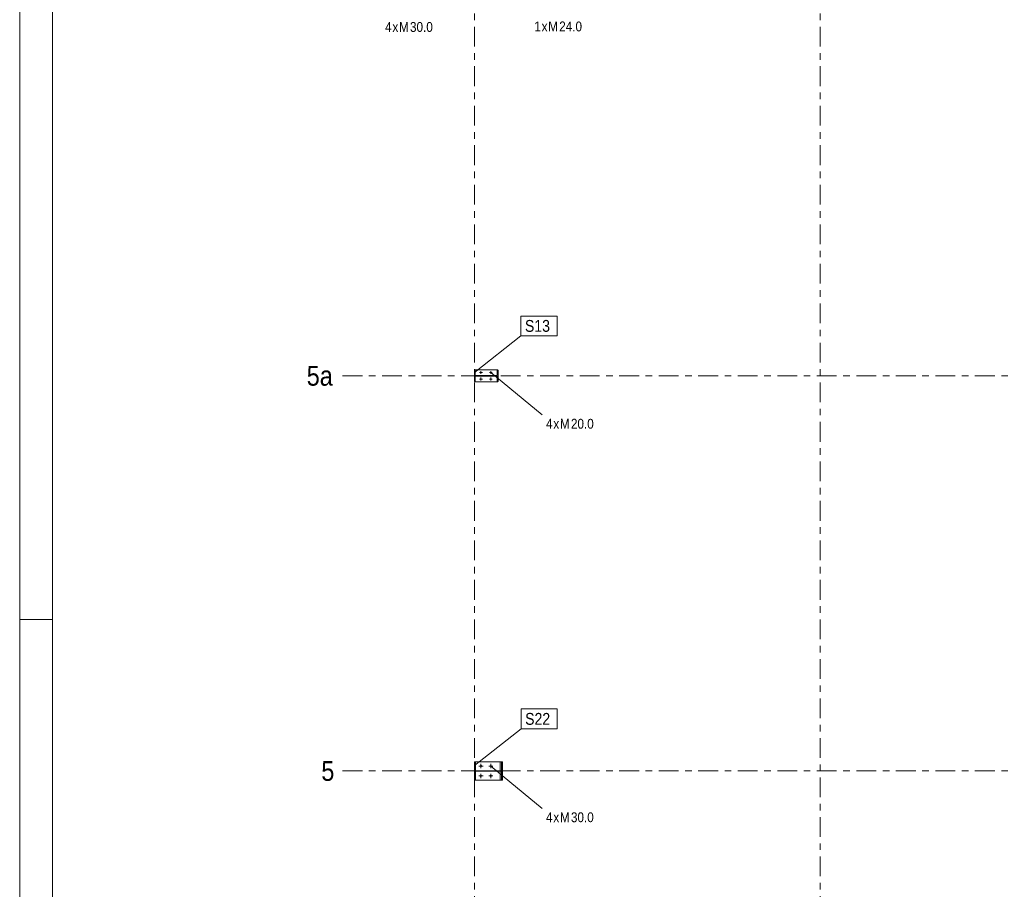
# Model space of a CAD drawing. Header units: millimetres. Extents: x -69 to 541, y -101 to 999.
# Tile 9 of 19: x -69 to 80, y 452 to 584. Entities that reach past the tile are written whole.
import ezdxf

# ---------------------------------------------------------------- set-up
doc = ezdxf.new("R2010")
doc.units = ezdxf.units.MM
doc.linetypes.add('XKITLINE00', pattern=[0])
doc.linetypes.add('XKITLINE03', pattern=[6, 3, -1, 1, -1])
for name, color, linetype, lineweight in [('Arkusz rysunku', 3, 'Continuous', 0), ('Element', 2, 'Continuous', 0), ('Spoina', 1, 'Continuous', 0), ('Znak elementu', 2, 'Continuous', 0), ('Znak śruby', 4, 'Continuous', 0), ('Śruba', 3, 'Continuous', 0)]:
    doc.layers.add(name, color=color, linetype=linetype, lineweight=lineweight)
doc.styles.add('ARIAL', font='ARIAL.TTF')

msp = doc.modelspace()

# ---------------------------------------------------------------- hatches: boundary and pattern name
at = {"layer": 'Śruba'}
for points in [[(0.99, 530.39), (0.98, 530.39), (0.97, 530.39), (0.96, 530.4), (0.95, 530.4), (0.94, 530.41), (0.93, 530.41), (0.92, 530.42), (0.91, 530.43), (0.91, 530.44), (0.9, 530.45), (0.9, 530.46), (0.89, 530.47), (0.89, 530.48), (0.89, 530.49), (0.89, 530.5), (0.89, 530.51), (0.89, 530.52), (0.89, 530.53), (0.9, 530.54), (0.9, 530.55), (0.91, 530.56), (0.91, 530.57), (0.92, 530.58), (0.93, 530.59), (0.94, 530.59), (0.95, 530.6), (0.96, 530.6), (0.97, 530.61), (0.98, 530.61), (0.99, 530.61), (1, 530.61), (1.01, 530.61), (1.02, 530.61), (1.03, 530.61), (1.04, 530.6), (1.05, 530.6), (1.06, 530.59), (1.07, 530.59), (1.08, 530.58), (1.09, 530.57), (1.09, 530.56), (1.1, 530.55), (1.1, 530.54), (1.11, 530.53), (1.11, 530.52), (1.11, 530.51), (1.11, 530.5), (1.11, 530.49), (1.11, 530.48), (1.11, 530.47), (1.1, 530.46), (1.1, 530.45), (1.09, 530.44), (1.09, 530.43), (1.08, 530.42), (1.07, 530.41), (1.06, 530.41), (1.05, 530.4), (1.04, 530.4), (1.03, 530.39), (1.02, 530.39), (1.01, 530.39), (1, 530.39)], [(0.99, 529.39), (0.98, 529.39), (0.97, 529.39), (0.96, 529.4), (0.95, 529.4), (0.94, 529.41), (0.93, 529.41), (0.92, 529.42), (0.91, 529.43), (0.91, 529.44), (0.9, 529.45), (0.9, 529.46), (0.89, 529.47), (0.89, 529.48), (0.89, 529.49), (0.89, 529.5), (0.89, 529.51), (0.89, 529.52), (0.89, 529.53), (0.9, 529.54), (0.9, 529.55), (0.91, 529.56), (0.91, 529.57), (0.92, 529.58), (0.93, 529.59), (0.94, 529.59), (0.95, 529.6), (0.96, 529.6), (0.97, 529.61), (0.98, 529.61), (0.99, 529.61), (1, 529.61), (1.01, 529.61), (1.02, 529.61), (1.03, 529.61), (1.04, 529.6), (1.05, 529.6), (1.06, 529.59), (1.07, 529.59), (1.08, 529.58), (1.09, 529.57), (1.09, 529.56), (1.1, 529.55), (1.1, 529.54), (1.11, 529.53), (1.11, 529.52), (1.11, 529.51), (1.11, 529.5), (1.11, 529.49), (1.11, 529.48), (1.11, 529.47), (1.1, 529.46), (1.1, 529.45), (1.09, 529.44), (1.09, 529.43), (1.08, 529.42), (1.07, 529.41), (1.06, 529.41), (1.05, 529.4), (1.04, 529.4), (1.03, 529.39), (1.02, 529.39), (1.01, 529.39), (1, 529.39)], [(2.49, 530.39), (2.48, 530.39), (2.47, 530.39), (2.46, 530.4), (2.45, 530.4), (2.44, 530.41), (2.43, 530.41), (2.42, 530.42), (2.41, 530.43), (2.41, 530.44), (2.4, 530.45), (2.4, 530.46), (2.39, 530.47), (2.39, 530.48), (2.39, 530.49), (2.39, 530.5), (2.39, 530.51), (2.39, 530.52), (2.39, 530.53), (2.4, 530.54), (2.4, 530.55), (2.41, 530.56), (2.41, 530.57), (2.42, 530.58), (2.43, 530.59), (2.44, 530.59), (2.45, 530.6), (2.46, 530.6), (2.47, 530.61), (2.48, 530.61), (2.49, 530.61), (2.5, 530.61), (2.51, 530.61), (2.52, 530.61), (2.53, 530.61), (2.54, 530.6), (2.55, 530.6), (2.56, 530.59), (2.57, 530.59), (2.58, 530.58), (2.59, 530.57), (2.59, 530.56), (2.6, 530.55), (2.6, 530.54), (2.61, 530.53), (2.61, 530.52), (2.61, 530.51), (2.61, 530.5), (2.61, 530.49), (2.61, 530.48), (2.61, 530.47), (2.6, 530.46), (2.6, 530.45), (2.59, 530.44), (2.59, 530.43), (2.58, 530.42), (2.57, 530.41), (2.56, 530.41), (2.55, 530.4), (2.54, 530.4), (2.53, 530.39), (2.52, 530.39), (2.51, 530.39), (2.5, 530.39)], [(2.49, 529.39), (2.48, 529.39), (2.47, 529.39), (2.46, 529.4), (2.45, 529.4), (2.44, 529.41), (2.43, 529.41), (2.42, 529.42), (2.41, 529.43), (2.41, 529.44), (2.4, 529.45), (2.4, 529.46), (2.39, 529.47), (2.39, 529.48), (2.39, 529.49), (2.39, 529.5), (2.39, 529.51), (2.39, 529.52), (2.39, 529.53), (2.4, 529.54), (2.4, 529.55), (2.41, 529.56), (2.41, 529.57), (2.42, 529.58), (2.43, 529.59), (2.44, 529.59), (2.45, 529.6), (2.46, 529.6), (2.47, 529.61), (2.48, 529.61), (2.49, 529.61), (2.5, 529.61), (2.51, 529.61), (2.52, 529.61), (2.53, 529.61), (2.54, 529.6), (2.55, 529.6), (2.56, 529.59), (2.57, 529.59), (2.58, 529.58), (2.59, 529.57), (2.59, 529.56), (2.6, 529.55), (2.6, 529.54), (2.61, 529.53), (2.61, 529.52), (2.61, 529.51), (2.61, 529.5), (2.61, 529.49), (2.61, 529.48), (2.61, 529.47), (2.6, 529.46), (2.6, 529.45), (2.59, 529.44), (2.59, 529.43), (2.58, 529.42), (2.57, 529.41), (2.56, 529.41), (2.55, 529.4), (2.54, 529.4), (2.53, 529.39), (2.52, 529.39), (2.51, 529.39), (2.5, 529.39)], [(0.98, 470.59), (0.97, 470.59), (0.95, 470.6), (0.94, 470.6), (0.92, 470.61), (0.91, 470.62), (0.9, 470.63), (0.89, 470.64), (0.88, 470.65), (0.87, 470.66), (0.86, 470.67), (0.85, 470.69), (0.85, 470.7), (0.84, 470.72), (0.84, 470.73), (0.84, 470.75), (0.84, 470.77), (0.84, 470.78), (0.85, 470.8), (0.85, 470.81), (0.86, 470.83), (0.87, 470.84), (0.88, 470.85), (0.89, 470.86), (0.9, 470.87), (0.91, 470.88), (0.92, 470.89), (0.94, 470.9), (0.95, 470.9), (0.97, 470.91), (0.98, 470.91), (1, 470.91), (1.02, 470.91), (1.03, 470.91), (1.05, 470.9), (1.06, 470.9), (1.08, 470.89), (1.09, 470.88), (1.1, 470.87), (1.11, 470.86), (1.12, 470.85), (1.13, 470.84), (1.14, 470.83), (1.15, 470.81), (1.15, 470.8), (1.16, 470.78), (1.16, 470.77), (1.16, 470.75), (1.16, 470.73), (1.16, 470.72), (1.15, 470.7), (1.15, 470.69), (1.14, 470.67), (1.13, 470.66), (1.12, 470.65), (1.11, 470.64), (1.1, 470.63), (1.09, 470.62), (1.08, 470.61), (1.06, 470.6), (1.05, 470.6), (1.03, 470.59), (1.02, 470.59), (1, 470.59)], [(2.48, 470.59), (2.47, 470.59), (2.45, 470.6), (2.44, 470.6), (2.42, 470.61), (2.41, 470.62), (2.4, 470.63), (2.39, 470.64), (2.38, 470.65), (2.37, 470.66), (2.36, 470.67), (2.35, 470.69), (2.35, 470.7), (2.34, 470.72), (2.34, 470.73), (2.34, 470.75), (2.34, 470.77), (2.34, 470.78), (2.35, 470.8), (2.35, 470.81), (2.36, 470.83), (2.37, 470.84), (2.38, 470.85), (2.39, 470.86), (2.4, 470.87), (2.41, 470.88), (2.42, 470.89), (2.44, 470.9), (2.45, 470.9), (2.47, 470.91), (2.48, 470.91), (2.5, 470.91), (2.52, 470.91), (2.53, 470.91), (2.55, 470.9), (2.56, 470.9), (2.58, 470.89), (2.59, 470.88), (2.6, 470.87), (2.61, 470.86), (2.62, 470.85), (2.63, 470.84), (2.64, 470.83), (2.65, 470.81), (2.65, 470.8), (2.66, 470.78), (2.66, 470.77), (2.66, 470.75), (2.66, 470.73), (2.66, 470.72), (2.65, 470.7), (2.65, 470.69), (2.64, 470.67), (2.63, 470.66), (2.62, 470.65), (2.61, 470.64), (2.6, 470.63), (2.59, 470.62), (2.58, 470.61), (2.56, 470.6), (2.55, 470.6), (2.53, 470.59), (2.52, 470.59), (2.5, 470.59)], [(0.98, 469.09), (0.97, 469.09), (0.95, 469.1), (0.94, 469.1), (0.92, 469.11), (0.91, 469.12), (0.9, 469.13), (0.89, 469.14), (0.88, 469.15), (0.87, 469.16), (0.86, 469.17), (0.85, 469.19), (0.85, 469.2), (0.84, 469.22), (0.84, 469.23), (0.84, 469.25), (0.84, 469.27), (0.84, 469.28), (0.85, 469.3), (0.85, 469.31), (0.86, 469.33), (0.87, 469.34), (0.88, 469.35), (0.89, 469.36), (0.9, 469.37), (0.91, 469.38), (0.92, 469.39), (0.94, 469.4), (0.95, 469.4), (0.97, 469.41), (0.98, 469.41), (1, 469.41), (1.02, 469.41), (1.03, 469.41), (1.05, 469.4), (1.06, 469.4), (1.08, 469.39), (1.09, 469.38), (1.1, 469.37), (1.11, 469.36), (1.12, 469.35), (1.13, 469.34), (1.14, 469.33), (1.15, 469.31), (1.15, 469.3), (1.16, 469.28), (1.16, 469.27), (1.16, 469.25), (1.16, 469.23), (1.16, 469.22), (1.15, 469.2), (1.15, 469.19), (1.14, 469.17), (1.13, 469.16), (1.12, 469.15), (1.11, 469.14), (1.1, 469.13), (1.09, 469.12), (1.08, 469.11), (1.06, 469.1), (1.05, 469.1), (1.03, 469.09), (1.02, 469.09), (1, 469.09)], [(2.48, 469.09), (2.47, 469.09), (2.45, 469.1), (2.44, 469.1), (2.42, 469.11), (2.41, 469.12), (2.4, 469.13), (2.39, 469.14), (2.38, 469.15), (2.37, 469.16), (2.36, 469.17), (2.35, 469.19), (2.35, 469.2), (2.34, 469.22), (2.34, 469.23), (2.34, 469.25), (2.34, 469.27), (2.34, 469.28), (2.35, 469.3), (2.35, 469.31), (2.36, 469.33), (2.37, 469.34), (2.38, 469.35), (2.39, 469.36), (2.4, 469.37), (2.41, 469.38), (2.42, 469.39), (2.44, 469.4), (2.45, 469.4), (2.47, 469.41), (2.48, 469.41), (2.5, 469.41), (2.52, 469.41), (2.53, 469.41), (2.55, 469.4), (2.56, 469.4), (2.58, 469.39), (2.59, 469.38), (2.6, 469.37), (2.61, 469.36), (2.62, 469.35), (2.63, 469.34), (2.64, 469.33), (2.65, 469.31), (2.65, 469.3), (2.66, 469.28), (2.66, 469.27), (2.66, 469.25), (2.66, 469.23), (2.66, 469.22), (2.65, 469.2), (2.65, 469.19), (2.64, 469.17), (2.63, 469.16), (2.62, 469.15), (2.61, 469.14), (2.6, 469.13), (2.59, 469.12), (2.58, 469.11), (2.56, 469.1), (2.55, 469.1), (2.53, 469.09), (2.52, 469.09), (2.5, 469.09)]]:
    msp.add_hatch(color=256, dxfattribs=at).paths.add_polyline_path(points, flags=17)

# ---------------------------------------------------------------- linework, layer by layer
at = {"layer": 'Arkusz rysunku', "linetype": 'XKITLINE00', "lineweight": 0}
for p, q in [((-69.02, 999), (-69.02, -101)), ((-64.02, 994), (-64.02, -96)), ((-64.02, 493), (-69.02, 493))]:
    msp.add_line(p, q, dxfattribs=at)
at = {"layer": 'Element', "linetype": 'XKITLINE00', "lineweight": 0}
for p, q in [((0, 529.15), (0, 530.85)), ((0, 530.85), (0.13, 530.85)), ((0, 529.15), (0, 530.85)), ((0, 530.85), (0.13, 530.85)), ((0.05, 530.85), (0.05, 530.9)), ((0.05, 530.9), (3.55, 530.9)), ((0.13, 530.85), (0.13, 530.04)), ((0.13, 530.85), (0.13, 530.04)), ((3.6, 530.85), (3.47, 530.85)), ((3.47, 530.85), (3.47, 530.04)), ((3.6, 530.85), (3.47, 530.85)), ((3.47, 530.85), (3.47, 530.04)), ((3.55, 530.85), (3.55, 530.9)), ((3.6, 530.85), (3.6, 529.15)), ((3.6, 530.85), (3.6, 529.15)), ((0.13, 529.15), (0, 529.15)), ((0.13, 529.15), (0, 529.15)), ((0.05, 529.1), (0.05, 529.15)), ((0.13, 530.04), (3.47, 530.04)), ((0.13, 530.04), (3.47, 530.04)), ((3.47, 529.96), (0.13, 529.96)), ((0.13, 529.96), (0.13, 529.15)), ((3.47, 529.96), (0.13, 529.96)), ((0.13, 529.96), (0.13, 529.15)), ((3.47, 529.15), (3.47, 529.96)), ((3.47, 529.15), (3.47, 529.96)), ((3.6, 529.15), (3.47, 529.15)), ((3.6, 529.15), (3.47, 529.15)), ((3.55, 529.1), (3.55, 529.15)), ((0.05, 529.1), (3.55, 529.1)), ((0, 468.6), (0, 471.4)), ((0, 471.4), (0.16, 471.4)), ((0, 468.6), (0, 471.4)), ((0, 471.4), (0.16, 471.4)), ((0.16, 468.6), (0.16, 471.4)), ((0.16, 468.6), (0.16, 471.4)), ((0.16, 471.4), (3.94, 471.4)), ((3.94, 470.04), (3.94, 471.4)), ((3.94, 471.4), (4.27, 471.4)), ((4.11, 468.6), (4.11, 471.4)), ((4.11, 468.6), (4.11, 471.4)), ((4.11, 471.4), (4.27, 471.4)), ((4.27, 468.6), (4.27, 471.4)), ((4.27, 468.6), (4.27, 471.4)), ((0.16, 469.96), (0.16, 470.04)), ((0.16, 470.04), (4.11, 470.04)), ((0.16, 469.96), (0.16, 470.04)), ((0.16, 470.04), (4.11, 470.04)), ((0.16, 469.96), (4.11, 469.96)), ((0.16, 469.96), (4.11, 469.96)), ((3.94, 468.6), (3.94, 469.96)), ((4.11, 469.96), (4.11, 470.04)), ((4.11, 469.96), (4.11, 470.04)), ((0, 468.6), (0.16, 468.6)), ((0, 468.6), (0.16, 468.6)), ((0.16, 468.6), (3.94, 468.6)), ((4.27, 468.6), (3.94, 468.6)), ((4.11, 468.6), (4.27, 468.6))]:
    msp.add_line(p, q, dxfattribs=at)
at = {"layer": 'Spoina', "linetype": 'XKITLINE03', "lineweight": 0}
for p, q in [((52.5, -20), (52.5, 960)), ((0, -20), (0, 712.64)), ((-20, 530), (440, 530)), ((-20, 470), (440, 470))]:
    msp.add_line(p, q, dxfattribs=at)
at = {"layer": 'Znak elementu', "linetype": 'XKITLINE00', "lineweight": 0}
for p, q in [((7.08, 539.08), (12.55, 539.08)), ((7.08, 536.08), (7.08, 539.08)), ((12.55, 536.08), (12.55, 539.08)), ((0, 530.51), (7.08, 536.08)), ((7.08, 536.08), (12.55, 536.08)), ((7.11, 479.41), (12.58, 479.41)), ((7.11, 476.41), (7.11, 479.41)), ((12.58, 476.41), (12.58, 479.41)), ((0.03, 470.84), (7.11, 476.41)), ((7.11, 476.41), (12.58, 476.41))]:
    msp.add_line(p, q, dxfattribs=at)
at = {"layer": 'Znak śruby', "linetype": 'XKITLINE00', "lineweight": 0}
for p, q in [((2.5, 530.5), (10.28, 524.07)), ((2.5, 470.75), (10.28, 464.32))]:
    msp.add_line(p, q, dxfattribs=at)
at = {"layer": 'Śruba', "linetype": 'XKITLINE00', "lineweight": 0}
for p, q in [((1, 530.28), (1, 530.72)), ((2.5, 530.28), (2.5, 530.72)), ((1.22, 530.5), (0.78, 530.5)), ((1.22, 529.5), (0.78, 529.5)), ((1, 529.28), (1, 529.72)), ((2.72, 530.5), (2.28, 530.5)), ((2.72, 529.5), (2.28, 529.5)), ((2.5, 529.28), (2.5, 529.72)), ((1, 470.43), (1, 471.07)), ((2.5, 470.43), (2.5, 471.07)), ((1.32, 470.75), (0.68, 470.75)), ((1, 468.93), (1, 469.57)), ((2.82, 470.75), (2.18, 470.75)), ((2.5, 468.93), (2.5, 469.57)), ((1.32, 469.25), (0.68, 469.25)), ((2.82, 469.25), (2.18, 469.25))]:
    msp.add_line(p, q, dxfattribs=at)

# ---------------------------------------------------------------- texts
at = {"layer": 'Spoina', "style": 'ARIAL', "width": 0.85}
for s, p in [('5a', (-25.45, 528.5)), ('5', (-23.23, 468.5))]:
    msp.add_text(s, height=3, dxfattribs=at).set_placement(p)
at = {"layer": 'Znak elementu', "style": 'ARIAL', "width": 0.85}
for s, p in [('S13', (7.68, 536.68)), ('S22', (7.71, 477.01))]:
    msp.add_text(s, height=1.8, dxfattribs=at).set_placement(p)
at = {"layer": 'Znak śruby', "style": 'ARIAL', "width": 0.85}
for s, p in [('4', (-13.55, 582.22)), ('x', (-12.44, 582.22)), ('M', (-11.44, 582.22)), ('30.0', (-9.77, 582.22)), ('1', (9.1, 582.3)), ('x', (10.21, 582.3)), ('M', (11.21, 582.3)), ('24.0', (12.88, 582.3)), ('4', (10.88, 521.97)), ('M', (12.99, 521.97)), ('20.0', (14.66, 521.97)), ('x', (11.99, 521.97)), ('4', (10.88, 462.22)), ('M', (12.99, 462.22)), ('30.0', (14.66, 462.22)), ('x', (11.99, 462.22))]:
    msp.add_text(s, height=1.5, dxfattribs=at).set_placement(p)

doc.saveas('drawing.dxf')
